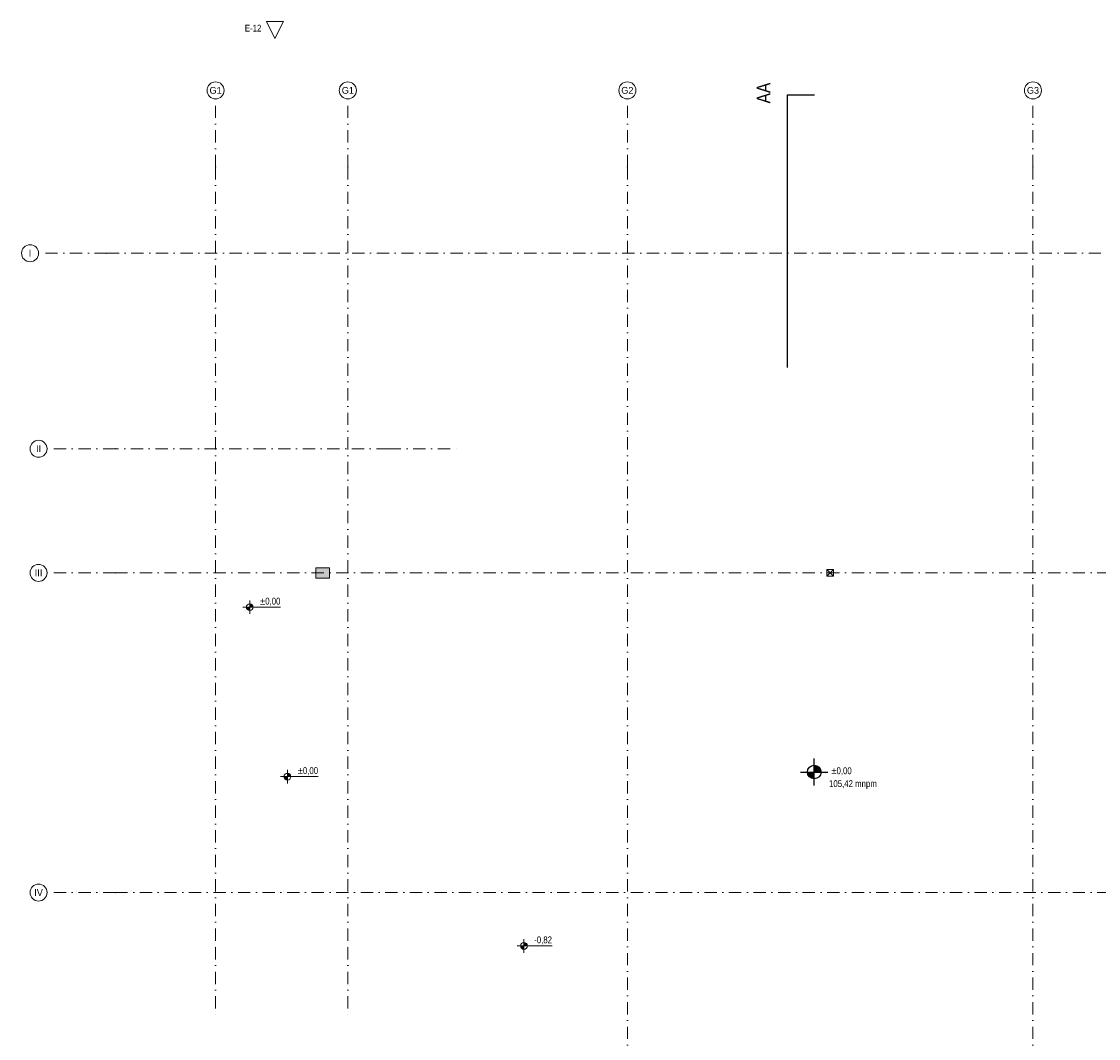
# Model space of a CAD drawing. Header units: millimetres. Extents: x 172139 to 266886, y 98118 to 138225.
# Tile 100 of 123: x 215795 to 231592, y 123315 to 138225. Entities that reach past the tile are written whole.
import ezdxf
from ezdxf.enums import TextEntityAlignment as Align

# ---------------------------------------------------------------- set-up
doc = ezdxf.new("R2010")
doc.units = ezdxf.units.MM
doc.header["$MEASUREMENT"] = 0
for name, pattern in [('Kropki i Kreski', [360, 180, -90, 0, -90]), ('Przerywana podwójnie', [546.805537, 264.583325, -105.833328, 70.555556, -105.833328]), ('Wipeout_Contour', [1000, 0, -1000])]:
    doc.linetypes.add(name, pattern=pattern)
for name, color, linetype, lineweight in [('Konstrukcja - Ogólne_Nr_pióra__101', 252, 'Continuous', 5), ('Konstrukcja - Siatki mod_Nr_pióra__1', 7, 'Continuous', 13), ('Konstrukcja - Siatki mod_Nr_pióra__7', 7, 'Continuous', 13), ('WN_WKAN_Nr_pióra__2', 8, 'Continuous', 13), ('Znaczniki - Elewacje_Nr_pióra__7', 7, 'Continuous', 13)]:
    doc.layers.add(name, color=color, linetype=linetype, lineweight=lineweight)
for name, color, linetype, lineweight, true_color in [('Konstrukcja - Ogólne_Nr_pióra__102', 7, 'Continuous', 5, 0xcccccc), ('Konstrukcja - Siatki mod_Nr_pióra__48', 7, 'Continuous', 15, 0xa80f02), ('Wymiarowanie - Poziomy_Nr_pióra__28', 7, 'Continuous', 25, 0xa80f02), ('Wymiarowanie - Poziomy_Nr_pióra__48', 7, 'Continuous', 15, 0xa80f02), ('Wymiarowanie - Poziomy_Nr_pióra__8', 7, 'Continuous', 100, 0xa80f02), ('Znaczniki - Przekroje_Nr_pióra__28', 7, 'Continuous', 25, 0xa80f02)]:
    doc.layers.add(name, color=color, linetype=linetype, lineweight=lineweight, true_color=true_color)
for name, color, linetype in [('Konstrukcja - Siatki mod', 7, 'Continuous'), ('WN_WKAN', 7, 'Continuous'), ('Wymiarowanie - Poziomy', 7, 'Continuous'), ('Znaczniki - Elewacje', 7, 'Continuous'), ('Znaczniki - Przekroje', 7, 'Continuous')]:
    doc.layers.add(name, color=color, linetype=linetype)
doc.styles.add('GENERATED_STYLE_1', font='txt')

# ---------------------------------------------------------------- blocks, each defined once
blk = doc.blocks.new('Standardowy znacznik siatki')
at = {"layer": 'Konstrukcja - Siatki mod_Nr_pióra__48', "linetype": 'Kropki i Kreski'}
for p, q in [((1000, 0), (0, 0)), ((1000, 0), (5010, 0)), ((5010, 0), (6010, 0))]:
    blk.add_line(p, q, dxfattribs=at)
blk.add_point((5010, 0), dxfattribs=at)
blk.add_point((5010, 0), dxfattribs=at)
at = {"layer": 'Konstrukcja - Siatki mod_Nr_pióra__7', "linetype": 'Continuous'}
blk.add_circle((6135, 0), 125, dxfattribs=at)
at = {"layer": 'Konstrukcja - Siatki mod_Nr_pióra__1', "style": 'GENERATED_STYLE_1'}
blk.add_attdef('AC_MarkerText_1', text='', height=100, rotation=180, dxfattribs=at).set_placement((6135, 1), align=Align.MIDDLE_CENTER)
blk = doc.blocks.new('Koty wysokościowe_4', base_point=(223165, 124672))
at = {"layer": 'Wymiarowanie - Poziomy_Nr_pióra__48', "linetype": 'Continuous'}
for points in [[(223165, 124672), (223115, 124672), (223119, 124653), (223130, 124637), (223146, 124626), (223165, 124622)], [(223165, 124672), (223215, 124672), (223211, 124691), (223200, 124707), (223184, 124718), (223165, 124722)]]:
    blk.add_hatch(color=256, dxfattribs=at).paths.add_polyline_path(points)
for p, q in [((223065, 124672), (223578, 124672)), ((223165, 124572), (223165, 124772))]:
    blk.add_line(p, q, dxfattribs=at)
blk.add_circle((223165, 124672), 50, dxfattribs=at)
at = {"color": 254, "linetype": 'Wipeout_Contour', "lineweight": 0, "ltscale": 1023631.229452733}
blk.add_wipeout([(223315, 124692), (223578, 124692), (223578, 124792), (223315, 124792)], dxfattribs=at).dxf.layer = 'Wymiarowanie - Poziomy'
at = {"layer": 'Wymiarowanie - Poziomy_Nr_pióra__48', "insert": (223315, 124692), "char_height": 100, "attachment_point": 7, "style": 'GENERATED_STYLE_1'}
blk.add_mtext('\\A1;{\\fArial Narrow|b0|i0|c238|p34;-0,82}', dxfattribs=at)
blk = doc.blocks.new('Koty wysokościowe_5', base_point=(219695, 127154))
at = {"layer": 'Wymiarowanie - Poziomy_Nr_pióra__48', "linetype": 'Continuous'}
for points in [[(219695, 127154), (219745, 127154), (219741, 127173), (219730, 127189), (219714, 127200), (219695, 127204)], [(219695, 127154), (219645, 127154), (219649, 127135), (219660, 127119), (219676, 127108), (219695, 127104)]]:
    blk.add_hatch(color=256, dxfattribs=at).paths.add_polyline_path(points)
for p, q in [((219695, 127054), (219695, 127254)), ((219595, 127154), (220146, 127154))]:
    blk.add_line(p, q, dxfattribs=at)
blk.add_circle((219695, 127154), 50, dxfattribs=at)
at = {"color": 254, "linetype": 'Wipeout_Contour', "lineweight": 0, "ltscale": 1016535.9910018}
blk.add_wipeout([(219845, 127174), (220146, 127174), (220146, 127274), (219845, 127274)], dxfattribs=at).dxf.layer = 'Wymiarowanie - Poziomy'
at = {"layer": 'Wymiarowanie - Poziomy_Nr_pióra__48', "insert": (219845, 127174), "char_height": 100, "attachment_point": 7, "style": 'GENERATED_STYLE_1'}
blk.add_mtext('\\A1;{\\fArial Narrow|b0|i0|c238|p34;±0,00}', dxfattribs=at)
blk = doc.blocks.new('Koty wysokościowe_6', base_point=(219143, 129639))
at = {"layer": 'Wymiarowanie - Poziomy_Nr_pióra__48', "linetype": 'Continuous'}
for points in [[(219143, 129639), (219093, 129639), (219096, 129619), (219107, 129603), (219123, 129592), (219143, 129589)], [(219143, 129639), (219193, 129639), (219189, 129658), (219178, 129674), (219162, 129685), (219143, 129689)]]:
    blk.add_hatch(color=256, dxfattribs=at).paths.add_polyline_path(points)
for p, q in [((219143, 129539), (219143, 129739)), ((219043, 129639), (219594, 129639))]:
    blk.add_line(p, q, dxfattribs=at)
blk.add_circle((219143, 129639), 50, dxfattribs=at)
at = {"color": 254, "linetype": 'Wipeout_Contour', "lineweight": 0, "ltscale": 1019644.019882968}
blk.add_wipeout([(219293, 129659), (219594, 129659), (219594, 129759), (219293, 129759)], dxfattribs=at).dxf.layer = 'Wymiarowanie - Poziomy'
at = {"layer": 'Wymiarowanie - Poziomy_Nr_pióra__48', "insert": (219293, 129659), "char_height": 100, "attachment_point": 7, "style": 'GENERATED_STYLE_1'}
blk.add_mtext('\\A1;{\\fArial Narrow|b0|i0|c238|p34;±0,00}', dxfattribs=at)
blk = doc.blocks.new('Koty wysokościowe_7', base_point=(227423, 127221))
at = {"layer": 'Wymiarowanie - Poziomy_Nr_pióra__28', "linetype": 'Continuous'}
for points in [[(227423, 127221), (227323, 127221), (227330, 127183), (227352, 127151), (227384, 127129), (227423, 127121)], [(227423, 127221), (227523, 127221), (227515, 127260), (227493, 127292), (227461, 127314), (227423, 127321)]]:
    blk.add_hatch(color=256, dxfattribs=at).paths.add_polyline_path(points)
for p, q in [((227423, 127021), (227423, 127421)), ((227223, 127221), (227623, 127221))]:
    blk.add_line(p, q, dxfattribs=at)
blk.add_circle((227423, 127221), 100, dxfattribs=at)
at = {"color": 254, "linetype": 'Wipeout_Contour', "lineweight": 0, "ltscale": 1043752.886076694}
blk.add_wipeout([(227651, 127150), (227995, 127150), (227995, 127293), (227651, 127293)], dxfattribs=at).dxf.layer = 'Wymiarowanie - Poziomy'
at = {"layer": 'Wymiarowanie - Poziomy_Nr_pióra__28', "insert": (227673, 127171), "char_height": 100, "attachment_point": 7, "style": 'GENERATED_STYLE_1'}
blk.add_mtext('\\A1;{\\fArial Narrow|b0|i0|c238|p34;±0,00}', dxfattribs=at)
blk = doc.blocks.new('Elewacja_2', base_point=(172139, 138225))
at = {"layer": 'Znaczniki - Elewacje_Nr_pióra__7', "insert": (219312, 138078), "char_height": 100, "attachment_point": 9, "style": 'GENERATED_STYLE_1'}
blk.add_mtext('\\A1;{\\fArial Narrow|b0|i0|c238|p34;E-12}', dxfattribs=at)
at = {"color": 254, "linetype": 'Wipeout_Contour', "lineweight": 0, "ltscale": 778087.809148}
blk.add_wipeout([(219387, 138225), (219637, 138225), (219512, 137975)], dxfattribs=at).dxf.layer = 'Znaczniki - Elewacje'
at = {"layer": 'Znaczniki - Elewacje_Nr_pióra__7', "linetype": 'Continuous'}
for p, q in [((219512, 137975), (219387, 138225)), ((219387, 138225), (219637, 138225)), ((219637, 138225), (219512, 137975))]:
    blk.add_line(p, q, dxfattribs=at)
blk = doc.blocks.new('Standardowy znacznik siatki_3')
at = {"layer": 'Konstrukcja - Siatki mod_Nr_pióra__48', "linetype": 'Kropki i Kreski'}
for p, q in [((1000, 0), (0, 0)), ((1000, 0), (12438, 0)), ((12438, 0), (13438, 0))]:
    blk.add_line(p, q, dxfattribs=at)
blk.add_point((1000, 0), dxfattribs=at)
blk.add_point((1000, 0), dxfattribs=at)
at = {"layer": 'Konstrukcja - Siatki mod_Nr_pióra__7', "linetype": 'Continuous'}
blk.add_circle((-125, 0), 125, dxfattribs=at)
at = {"layer": 'Konstrukcja - Siatki mod_Nr_pióra__1', "style": 'GENERATED_STYLE_1'}
blk.add_attdef('AC_MarkerText_1', text='', height=100, rotation=90, dxfattribs=at).set_placement((-125, 1), align=Align.MIDDLE_CENTER)
blk = doc.blocks.new('Standardowy znacznik siatki_4')
at = {"layer": 'Konstrukcja - Siatki mod_Nr_pióra__48', "linetype": 'Kropki i Kreski'}
for p, q in [((1000, 0), (0, 0)), ((1000, 0), (20213, 0)), ((20213, 0), (21213, 0))]:
    blk.add_line(p, q, dxfattribs=at)
for p in [(1000, 0), (1000, 0), (20213, 0), (20213, 0)]:
    blk.add_point(p, dxfattribs=at)
at = {"layer": 'Konstrukcja - Siatki mod_Nr_pióra__7', "linetype": 'Continuous'}
for centre in [(-125, 0), (21338, 0)]:
    blk.add_circle(centre, 125, dxfattribs=at)
at = {"layer": 'Konstrukcja - Siatki mod_Nr_pióra__1', "style": 'GENERATED_STYLE_1'}
for tag, p in [('AC_MarkerText_1_0', (-125, 1)), ('AC_MarkerText_1_1', (21338, 1))]:
    blk.add_attdef(tag, text='', height=100, dxfattribs=at).set_placement(p, align=Align.MIDDLE_CENTER)
blk = doc.blocks.new('Symbol Kratka ściekowej 19')
at = {"layer": 'WN_WKAN_Nr_pióra__2', "linetype": 'Continuous'}
for p, q in [((100, 100), (0, 100)), ((0, 100), (0, 0)), ((0, 0), (100, 100)), ((100, 0), (0, 100)), ((0, 0), (100, 0)), ((100, 0), (100, 100))]:
    blk.add_line(p, q, dxfattribs=at)
blk = doc.blocks.new('Standardowy znacznik siatki_6')
at = {"layer": 'Konstrukcja - Siatki mod_Nr_pióra__48', "linetype": 'Kropki i Kreski'}
for p, q in [((1000, 0), (0, 0)), ((1000, 0), (15737, 0)), ((15737, 0), (16737, 0))]:
    blk.add_line(p, q, dxfattribs=at)
blk.add_point((1000, 0), dxfattribs=at)
blk.add_point((1000, 0), dxfattribs=at)
at = {"layer": 'Konstrukcja - Siatki mod_Nr_pióra__7', "linetype": 'Continuous'}
blk.add_circle((-125, 0), 125, dxfattribs=at)
at = {"layer": 'Konstrukcja - Siatki mod_Nr_pióra__1', "style": 'GENERATED_STYLE_1'}
blk.add_attdef('AC_MarkerText_1', text='', height=100, rotation=90, dxfattribs=at).set_placement((-125, 1), align=Align.MIDDLE_CENTER)
blk = doc.blocks.new('Standardowy znacznik siatki_7')
at = {"layer": 'Konstrukcja - Siatki mod_Nr_pióra__48', "linetype": 'Kropki i Kreski'}
for p, q in [((1000, 0), (0, 0)), ((1000, 0), (15763, 0)), ((15763, 0), (16763, 0))]:
    blk.add_line(p, q, dxfattribs=at)
blk.add_point((1000, 0), dxfattribs=at)
blk.add_point((1000, 0), dxfattribs=at)
at = {"layer": 'Konstrukcja - Siatki mod_Nr_pióra__7', "linetype": 'Continuous'}
blk.add_circle((-125, 0), 125, dxfattribs=at)
at = {"layer": 'Konstrukcja - Siatki mod_Nr_pióra__1', "style": 'GENERATED_STYLE_1'}
blk.add_attdef('AC_MarkerText_1', text='', height=100, rotation=90, dxfattribs=at).set_placement((-125, 1), align=Align.MIDDLE_CENTER)
blk = doc.blocks.new('Standardowy znacznik siatki_8')
at = {"layer": 'Konstrukcja - Siatki mod_Nr_pióra__48', "linetype": 'Kropki i Kreski'}
for p, q in [((1000, 0), (0, 0)), ((1000, 0), (20088, 0)), ((20088, 0), (21088, 0))]:
    blk.add_line(p, q, dxfattribs=at)
for p in [(1000, 0), (1000, 0), (20088, 0), (20088, 0)]:
    blk.add_point(p, dxfattribs=at)
at = {"layer": 'Konstrukcja - Siatki mod_Nr_pióra__7', "linetype": 'Continuous'}
for centre in [(-125, 0), (21213, 0)]:
    blk.add_circle(centre, 125, dxfattribs=at)
at = {"layer": 'Konstrukcja - Siatki mod_Nr_pióra__1', "style": 'GENERATED_STYLE_1'}
for tag, p in [('AC_MarkerText_1_0', (-125, 1)), ('AC_MarkerText_1_1', (21213, 1))]:
    blk.add_attdef(tag, text='', height=100, dxfattribs=at).set_placement(p, align=Align.MIDDLE_CENTER)
blk = doc.blocks.new('Płaszczyzna odcinająca_1', base_point=(227026, 137152))
at = {"layer": 'Znaczniki - Przekroje_Nr_pióra__28', "linetype": 'Continuous'}
for p, q in [((227026, 137152), (227426, 137152)), ((227026, 137152), (227026, 133152)), ((227026, 106018), (227026, 110018)), ((227026, 106018), (227426, 106018))]:
    blk.add_line(p, q, dxfattribs=at)
at = {"layer": 'Znaczniki - Przekroje_Nr_pióra__28', "linetype": 'Przerywana podwójnie'}
for p, q in [((227026, 136952), (227026, 136402)), ((227026, 106768), (227026, 106218))]:
    blk.add_line(p, q, dxfattribs=at)
at = {"layer": 'Znaczniki - Przekroje_Nr_pióra__28', "char_height": 200, "rotation": 90, "style": 'GENERATED_STYLE_1'}
for insert, attachment_point in [((226780, 137024), 7), ((226780, 106146), 9)]:
    blk.add_mtext('\\A1;{\\fArial Narrow|b0|i0|c238|p34;AA}', dxfattribs=dict(at, insert=insert, attachment_point=attachment_point))

msp = doc.modelspace()

# ---------------------------------------------------------------- hatches: boundary and pattern name
at = {"layer": 'Konstrukcja - Ogólne_Nr_pióra__102', "linetype": 'Continuous', "lineweight": 0, "true_color": 0xf2f2f2}
msp.add_hatch(color=7, dxfattribs=at).paths.add_polyline_path([(220111.2, 130216.1), (220311.2, 130216.1), (220311.2, 130066.1), (220111.2, 130066.1)])

# ---------------------------------------------------------------- linework, layer by layer
at = {"layer": 'Konstrukcja - Ogólne_Nr_pióra__101', "linetype": 'Continuous', "flags": 128}
msp.add_lwpolyline([(220111.2, 130216.1), (220311.2, 130216.1), (220311.2, 130066.1), (220111.2, 130066.1)], close=True, dxfattribs=at)

# ---------------------------------------------------------------- block references
at = {"layer": 'Konstrukcja - Siatki mod', "color": 8, "linetype": 'Continuous', "lineweight": 13}
ref = msp.add_blockref('Standardowy znacznik siatki_3', (218641.2, 137091), dxfattribs=dict(at, zscale=1000, rotation=270))
ref.add_attrib('AC_MarkerText_1', 'G1', dxfattribs={"layer": 'Konstrukcja - Siatki mod_Nr_pióra__1', "color": 7, "height": 100, "rotation": 360, "style": 'GENERATED_STYLE_1'}).set_placement((218641.2, 137216.6), align=Align.MIDDLE_CENTER)
ref = msp.add_blockref('Standardowy znacznik siatki_3', (220581.2, 137091), dxfattribs=dict(at, zscale=1000, rotation=270))
ref.add_attrib('AC_MarkerText_1', 'G1', dxfattribs={"layer": 'Konstrukcja - Siatki mod_Nr_pióra__1', "color": 7, "height": 100, "rotation": 360, "style": 'GENERATED_STYLE_1'}).set_placement((220581.2, 137216.6), align=Align.MIDDLE_CENTER)
ref = msp.add_blockref('Standardowy znacznik siatki_6', (224681.2, 137091), dxfattribs=dict(at, zscale=1000, rotation=270))
ref.add_attrib('AC_MarkerText_1', 'G2', dxfattribs={"layer": 'Konstrukcja - Siatki mod_Nr_pióra__1', "color": 7, "height": 100, "rotation": 360, "style": 'GENERATED_STYLE_1'}).set_placement((224681.2, 137216.6), align=Align.MIDDLE_CENTER)
ref = msp.add_blockref('Standardowy znacznik siatki_7', (230631.2, 137091), dxfattribs=dict(at, zscale=1000, rotation=270))
ref.add_attrib('AC_MarkerText_1', 'G3', dxfattribs={"layer": 'Konstrukcja - Siatki mod_Nr_pióra__1', "color": 7, "height": 100, "rotation": 360, "style": 'GENERATED_STYLE_1'}).set_placement((230631.2, 137216.5), align=Align.MIDDLE_CENTER)
ref = msp.add_blockref('Standardowy znacznik siatki_4', (216044.7, 134827.8), dxfattribs=dict(at, zscale=1000))
ref.add_attrib('AC_MarkerText_1', 'I', dxfattribs={"layer": 'Konstrukcja - Siatki mod_Nr_pióra__1', "color": 7, "height": 100, "style": 'GENERATED_STYLE_1'}).set_placement((215919.7, 134828.4), align=Align.MIDDLE_CENTER)
ref.add_attrib('AC_MarkerText_1_1', 'I', dxfattribs={"layer": 'Konstrukcja - Siatki mod_Nr_pióra__1', "color": 7, "height": 100, "style": 'GENERATED_STYLE_1'}).set_placement((237383, 134828.4), align=Align.MIDDLE_CENTER)
ref = msp.add_blockref('Standardowy znacznik siatki', (222179.8, 131961.1), dxfattribs=dict(at, zscale=1000, rotation=180))
ref.add_attrib('AC_MarkerText_1', 'II', dxfattribs={"layer": 'Konstrukcja - Siatki mod_Nr_pióra__1', "color": 7, "height": 100, "rotation": 360, "style": 'GENERATED_STYLE_1'}).set_placement((216044.7, 131961.6), align=Align.MIDDLE_CENTER)
ref = msp.add_blockref('Standardowy znacznik siatki_8', (216169.7, 130141.1), dxfattribs=dict(at, zscale=1000))
ref.add_attrib('AC_MarkerText_1', 'III', dxfattribs={"layer": 'Konstrukcja - Siatki mod_Nr_pióra__1', "color": 7, "height": 100, "style": 'GENERATED_STYLE_1'}).set_placement((216044.7, 130141.6), align=Align.MIDDLE_CENTER)
ref.add_attrib('AC_MarkerText_1_1', 'III', dxfattribs={"layer": 'Konstrukcja - Siatki mod_Nr_pióra__1', "color": 7, "height": 100, "style": 'GENERATED_STYLE_1'}).set_placement((237383, 130141.6), align=Align.MIDDLE_CENTER)
ref = msp.add_blockref('Standardowy znacznik siatki_8', (216169.7, 125454.4), dxfattribs=dict(at, zscale=1000))
ref.add_attrib('AC_MarkerText_1', 'IV', dxfattribs={"layer": 'Konstrukcja - Siatki mod_Nr_pióra__1', "color": 7, "height": 100, "style": 'GENERATED_STYLE_1'}).set_placement((216044.7, 125454.9), align=Align.MIDDLE_CENTER)
ref.add_attrib('AC_MarkerText_1_1', 'IV', dxfattribs={"layer": 'Konstrukcja - Siatki mod_Nr_pióra__1', "color": 7, "height": 100, "style": 'GENERATED_STYLE_1'}).set_placement((237383, 125454.9), align=Align.MIDDLE_CENTER)
at = {"layer": 'WN_WKAN', "color": 104, "linetype": 'Continuous', "lineweight": 13, "true_color": 0x029e21, "zscale": 1000, "rotation": 90}
msp.add_blockref('Symbol Kratka ściekowej 19', (227706.2, 130091.1), dxfattribs=at)
at = {"layer": 'Wymiarowanie - Poziomy', "color": 14, "lineweight": 15, "true_color": 0xa80f02}
for name, p in [('Koty wysokościowe_6', (219142.6, 129638.6)), ('Koty wysokościowe_5', (219695.1, 127154.1)), ('Koty wysokościowe_4', (223165, 124672))]:
    msp.add_blockref(name, p, dxfattribs=at)
at = {"layer": 'Wymiarowanie - Poziomy', "color": 14, "lineweight": 25, "true_color": 0xa80f02}
msp.add_blockref('Koty wysokościowe_7', (227422.7, 127221.5), dxfattribs=at)
at = {"layer": 'Znaczniki - Elewacje', "color": 151, "lineweight": 13, "true_color": 0x80c2ff}
msp.add_blockref('Elewacja_2', (172138.9, 138225.3), dxfattribs=at)

# ---------------------------------------------------------------- next in the draw order: block references
at = {"layer": 'Znaczniki - Przekroje', "color": 14, "lineweight": 25, "true_color": 0xa80f02}
msp.add_blockref('Płaszczyzna odcinająca_1', (227025.8, 137151.8), dxfattribs=at)

# ---------------------------------------------------------------- next in the draw order: wipeouts: each hides what was drawn before it
at = {"linetype": 'Wipeout_Contour', "ltscale": 1044155.987726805}
msp.add_wipeout([(227639.9, 127121.4), (228428.6, 127121.4), (228428.6, 126978.5), (227639.9, 126978.5)], dxfattribs=at).dxf.layer = 'Wymiarowanie - Poziomy_Nr_pióra__8'

# ---------------------------------------------------------------- next in the draw order: texts
at = {"layer": 'Wymiarowanie - Poziomy_Nr_pióra__8', "linetype": 'Continuous', "insert": (227639.9, 127101.4), "char_height": 100, "attachment_point": 1, "style": 'GENERATED_STYLE_1'}
msp.add_mtext('\\A1;{\\fArial Narrow|b0|i0|c238|p34;105,42 mnpm}', dxfattribs=at)

doc.saveas('drawing.dxf')
